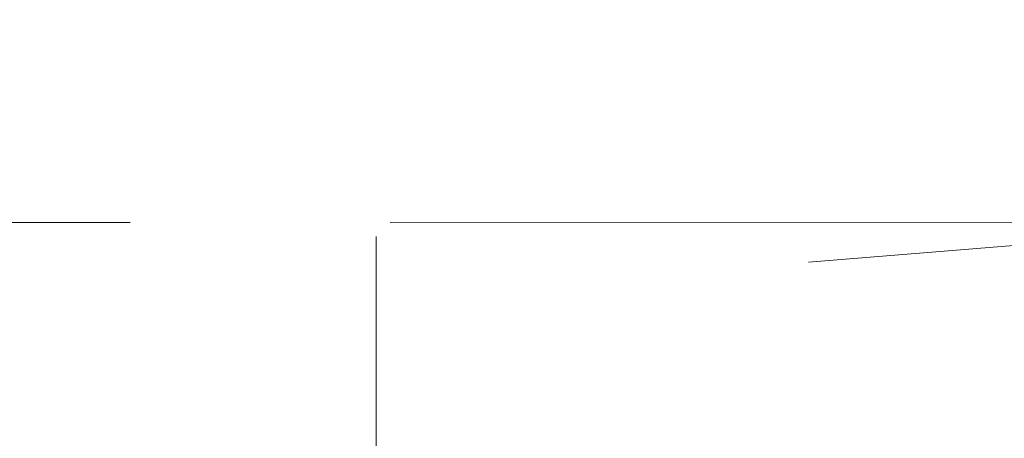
# Model space of a CAD drawing. Extents: x 146022 to 147316, y 438423 to 438809.
# Tile 230 of 256: x 147052.669 to 147054.188, y 438610.817 to 438611.462. Entities that reach past the tile are written whole.
import ezdxf

# ---------------------------------------------------------------- set-up
doc = ezdxf.new("R2010")
doc.units = 0
doc.header["$MEASUREMENT"] = 0
doc.linetypes.add('DGN Style 2', pattern=[1.0028097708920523, 0.6016858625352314, -0.4011239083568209])
doc.linetypes.add('DGN Style 3', pattern=[1.403933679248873, 1.002809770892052, -0.4011239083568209])
doc.layers.add('BR_X_SV_Abut', color=230, linetype='DGN Style 3', lineweight=0)
doc.layers.add('BR_X_SV_Deck_Top', color=230, linetype='DGN Style 3', lineweight=0)
doc.layers.add('SV_X_Shot_Marker (Construction)', color=40, linetype='Continuous', lineweight=0, transparency=0.5)

# ---------------------------------------------------------------- blocks, each defined once
blk = doc.blocks.new('SVPT_844')
at = {"layer": 'SV_X_Shot_Marker (Construction)', "transparency": 33554495}
for p, q in [((9.094947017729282e-13, 0.02500000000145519), (9.094947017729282e-13, -0.02499999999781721)), ((-0.02499999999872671, 0), (0.0250000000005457, 0))]:
    blk.add_line(p, q, dxfattribs=at)
blk.add_point((9.094947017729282e-13, 0), dxfattribs=at)
blk = doc.blocks.new('*U1358', base_point=(146987.0690416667, 438628.4955, 1138.493))
at = {"layer": 'BR_X_SV_Deck_Top', "color": 136, "linetype": 'DGN Style 2', "lineweight": 0, "elevation": 1138.799999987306, "flags": 128}
blk.add_lwpolyline([(147054.611714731, 438645.4221831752), (147055.0739349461, 438644.9670014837), (147055.1862457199, 438644.8605720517), (147055.3604532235, 438644.7126536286), (147035.9573936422, 438644.7279914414), (147033.1300565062, 438644.7307274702), (147030.72540468, 438644.733484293), (147022.1324861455, 438644.7468204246), (147001.9395564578, 438644.7851338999), (146985.8461978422, 438644.8053913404), (146978.126802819, 438644.8140065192), (146971.3893633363, 438644.8189552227), (146966.6648619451, 438644.8227205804), (146953.472702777, 438644.8334241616), (146953.2829476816, 438644.3458955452), (146953.2187658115, 438644.2302948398), (146953.1075438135, 438644.0924335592), (146952.9492816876, 438643.9323117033), (146952.7439794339, 438643.7499292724), (146951.6761419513, 438642.8468699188), (146946.6021454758, 438642.815958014), (146945.2019854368, 438642.8105963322), (146942.7610946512, 438642.8102060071), (146940.128184, 438642.8004007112), (146937.1767737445, 438642.7861011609), (146936.2329105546, 438642.7820452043), (146935.6148786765, 438642.7806019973), (146935.3226781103, 438642.7817715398), (146935.3563088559, 438642.7855538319), (146935.8804325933, 438642.7991236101), (146935.6970106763, 438642.8031217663), (146934.7536521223, 438642.8049389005), (146930.5871251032, 438642.8020301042), (146917.2065853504, 438642.7838737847), (146916.9653749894, 438642.7803317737), (146916.9153783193, 438642.7768519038), (146916.8763941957, 438642.7711948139), (146916.7788784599, 438642.7694040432), (146915.4915709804, 438642.7679993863), (146912.3183943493, 438642.7690894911), (146907.8337868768, 438642.7580627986), (146906.9150049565, 438642.760231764), (146903.7656831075, 438642.7788789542), (146903.1068219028, 438642.7773183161), (146900.7500694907, 438642.7599726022), (146899.119488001, 438642.6657629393), (146898.8269115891, 438642.6219711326), (146898.6480029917, 438642.5309712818), (146898.5827622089, 438642.3927633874), (146898.6311892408, 438642.2073474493), (146898.9118850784, 438641.6499608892), (146899.1228117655, 438641.4178699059), (146899.5450699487, 438641.139636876), (146900.1786596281, 438640.8152617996), (146901.0235808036, 438640.4447446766), (146905.4596531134, 438638.6079999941), (146906.7590964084, 438637.1679251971), (146907.11176281, 438636.7890506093), (146907.6128577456, 438636.2696017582), (146908.2623812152, 438635.6095786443), (146909.0603332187, 438634.8089812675), (146912.1882945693, 438631.6841421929), (146912.8505159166, 438631.0184700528), (146913.3727739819, 438630.489606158), (146913.7550687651, 438630.0975505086), (146914.8737556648, 438628.93924168), (146915.1066849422, 438628.7008304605), (146915.286691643, 438628.5192461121), (146915.4137757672, 438628.3944886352), (146915.8833490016, 438627.9448831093), (146914.229141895, 438626.7383086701), (146913.7000449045, 438626.3428606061), (146912.8216998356, 438625.6736197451), (146911.5941066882, 438624.7305860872), (146910.0172654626, 438623.5137596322), (146901.8437608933, 438617.1963863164), (146901.035992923, 438616.3484943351), (146900.8592113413, 438616.1683809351), (146900.6750528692, 438615.9914230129), (146900.4835175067, 438615.8176205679), (146900.2846052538, 438615.6469736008), (146899.3391353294, 438614.8579838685), (146912.5810208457, 438614.7311550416), (146914.3342729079, 438614.7122818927), (146916.3384773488, 438614.6855500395), (146916.7633862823, 438614.6759811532), (146917.2289190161, 438614.6605496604), (146917.4529121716, 438614.6578401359), (146917.8086876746, 438614.6633367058), (146918.2033115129, 438614.6615422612), (146920.7846949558, 438614.6369394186), (146936.8129651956, 438614.4685792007), (146941.01731025, 438614.4264339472), (146945.7710092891, 438614.3862346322), (146954.4625892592, 438614.3180588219), (146955.4195734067, 438613.7040884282), (146955.6217769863, 438613.5698655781), (146955.8182516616, 438613.4303271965), (146956.0089974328, 438613.2854732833), (146956.1940142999, 438613.1353038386), (146957.0440589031, 438612.42211019), (146970.1164894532, 438612.3574201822), (146972.0445076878, 438612.3449436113), (146989.2710764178, 438612.2073506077), (146993.7847735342, 438612.1745461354), (147007.7738094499, 438612.0927661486), (147024.2127515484, 438611.9913513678), (147030.8938089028, 438611.9484536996), (147039.1169546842, 438611.9045874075), (147054.6299969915, 438611.8276951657), (147054.5569750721, 438611.6923462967), (147054.5454784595, 438611.6578896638), (147054.5422837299, 438611.6125264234), (147054.5473908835, 438611.5562565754), (147054.5607999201, 438611.4890801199), (147054.642746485, 438611.1501412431), (147053.8855827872, 438611.0883432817)], dxfattribs=at)

msp = doc.modelspace()

# ---------------------------------------------------------------- linework, layer by layer
at = {"layer": 'BR_X_SV_Abut'}
msp.add_polyline3d([(147087.691, 438610.999, 1138.185), (147062.667, 438611.152, 1138.659), (147032.448, 438611.145, 1139.19), (147002.549, 438611.268, 1139.674), (146972.475, 438611.405, 1140.123), (146942.446, 438611.4819999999, 1140.481), (146912.372, 438611.605, 1140.84), (146886.195, 438611.704, 1141.109)], dxfattribs=at)

# ---------------------------------------------------------------- block references
at = {"layer": 'BR_X_SV_Deck_Top'}
msp.add_blockref('*U1358', (146987.0690416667, 438628.4955, 1138.493), dxfattribs=at)
at = {"layer": 'SV_X_Shot_Marker (Construction)', "transparency": 33554495, "xscale": 20, "yscale": 20, "zscale": 20}
msp.add_blockref('SVPT_844', (147053.219, 438610.628, 1118.087), dxfattribs=at)

doc.saveas('drawing.dxf')
